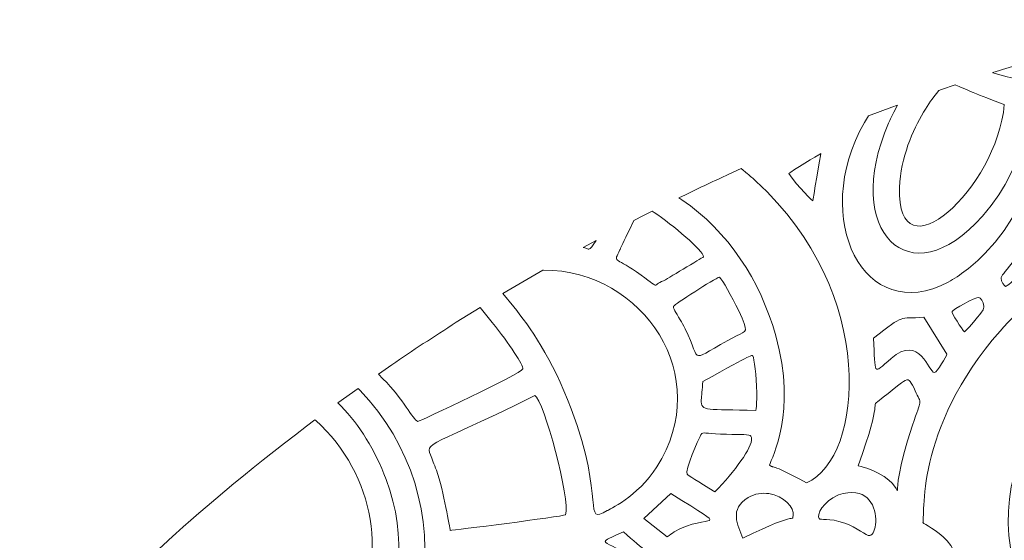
# Model space of a CAD drawing. Header units: inches. Extents: x 11 to 851, y 149 to 714.
# Tile 6 of 7: x 466 to 668, y 542 to 649. Entities that reach past the tile are written whole.
import ezdxf

# ---------------------------------------------------------------- set-up
doc = ezdxf.new("R2010")
doc.units = ezdxf.units.IN
doc.header["$MEASUREMENT"] = 0
doc.layers.add('Layer 1', color=7, linetype='Continuous')

msp = doc.modelspace()

# ---------------------------------------------------------------- linework, layer by layer
at = {"layer": 'Layer 1', "lineweight": 0}
for points, knots in [([(707.41, 649.26), (707.41, 649.26), (703.53, 648.39), (703.53, 648.39), (703.53, 648.39), (699.06, 647.34), (699.06, 647.34), (699.06, 647.34), (698.22, 646.7), (698.22, 646.7), (697.75, 646.37), (697.26, 646.04), (696.76, 645.72), (689.65, 641.26), (681.96, 639.63), (674.68, 640.34), (674.68, 640.34), (673.35, 640.52), (673.35, 640.52), (673.35, 640.52), (671.52, 639.99), (671.52, 639.99), (669.71, 639.44), (667.91, 638.89), (666.13, 638.33), (666.13, 638.33), (666.1, 638.32), (666.1, 638.32), (666.1, 638.32), (666.58, 638.15), (666.58, 638.15), (679.59, 634.07), (694.5, 636.89), (704.72, 646.48), (705.24, 646.97), (705.75, 647.47), (706.24, 647.98), (706.24, 647.98), (707.41, 649.26), (707.41, 649.26)], [0, 0, 0, 0, 1, 1, 1, 2, 2, 2, 3, 3, 3, 4, 4, 4, 5, 5, 5, 6, 6, 6, 7, 7, 7, 8, 8, 8, 9, 9, 9, 10, 10, 10, 11, 11, 11, 12, 12, 12, 13, 13, 13, 13]), ([(658.38, 635.81), (658.38, 635.81), (655.57, 634.87), (655.57, 634.87), (655.57, 634.87), (654.96, 634.66), (654.96, 634.66), (654.96, 634.66), (654.48, 634.05), (654.48, 634.05), (653.81, 633.19), (652.86, 631.87), (651.86, 630.18), (649.63, 626.44), (647.14, 620.9), (646.87, 614.65), (646.23, 595.62), (666.98, 614.44), (668.48, 631.75), (663.08, 633.72), (660.17, 635.03), (658.52, 635.75), (658.52, 635.75), (658.38, 635.81), (658.38, 635.81)], [0, 0, 0, 0, 1, 1, 1, 2, 2, 2, 3, 3, 3, 4, 4, 4, 5, 5, 5, 6, 6, 6, 7, 7, 7, 8, 8, 8, 8]), ([(646.45, 631.64), (646.45, 631.64), (645.3, 631.23), (645.3, 631.23), (645.3, 631.23), (640.49, 629.43), (640.49, 629.43), (640.49, 629.43), (639.65, 628.06), (639.65, 628.06), (628.39, 608.12), (639.61, 585.88), (656.91, 595.14), (659.33, 596.44), (661.88, 598.36), (664.5, 601), (676.65, 613.25), (675.26, 630.35), (674.83, 630.78), (673.11, 632.5), (674.29, 620.46), (663.97, 608.74), (648.91, 591.64), (635.04, 605.62), (644.61, 627.88), (644.96, 628.7), (645.32, 629.47), (645.68, 630.19), (645.68, 630.19), (646.45, 631.64), (646.45, 631.64)], [0, 0, 0, 0, 1, 1, 1, 2, 2, 2, 3, 3, 3, 4, 4, 4, 5, 5, 5, 6, 6, 6, 7, 7, 7, 8, 8, 8, 9, 9, 9, 10, 10, 10, 10]), ([(624.08, 617.55), (624.61, 616.48), (628.27, 612.39), (629.02, 611.86), (629.02, 611.96), (630.64, 621.53), (630.64, 621.64), (630.1, 621.32), (624.61, 617.98), (624.08, 617.55)], [0, 0, 0, 0, 1, 1, 1, 2, 2, 2, 3, 3, 3, 3]), ([(614.25, 618.53), (614.25, 618.53), (611.69, 617.37), (611.69, 617.37), (608.66, 615.98), (605.68, 614.58), (602.76, 613.16), (602.76, 613.16), (601.42, 612.51), (601.42, 612.51), (601.42, 612.51), (602.04, 612.1), (602.04, 612.1), (611.53, 605.63), (618.18, 595.54), (621.39, 584.01), (625.8, 568.2), (620.53, 558.95), (620.1, 557.34), (621.17, 556.59), (619.67, 558.09), (627.73, 553.69), (639.56, 558.95), (642.46, 592.93), (617.3, 615.94), (616.71, 616.48), (616.13, 616.99), (615.56, 617.48), (615.56, 617.48), (614.25, 618.53), (614.25, 618.53)], [0, 0, 0, 0, 1, 1, 1, 2, 2, 2, 3, 3, 3, 4, 4, 4, 5, 5, 5, 6, 6, 6, 7, 7, 7, 8, 8, 8, 9, 9, 9, 10, 10, 10, 10]), ([(595.9, 609.76), (595.9, 609.76), (594.13, 608.87), (594.13, 608.87), (594.13, 608.87), (592.13, 607.84), (592.13, 607.84), (592.13, 607.84), (591.2, 605.94), (591.2, 605.94), (590.18, 603.82), (589.24, 601.8), (589.24, 601.75), (587.95, 598.95), (588.06, 600.46), (592.68, 597.23), (598.16, 593.36), (595.58, 594.44), (598.27, 595.4), (598.38, 595.4), (606.23, 600.24), (606.44, 600.24), (606.47, 600.28), (606.48, 600.32), (606.48, 600.37), (606.46, 601.53), (600.13, 606.98), (596.31, 609.5), (596.31, 609.5), (595.9, 609.76), (595.9, 609.76)], [0, 0, 0, 0, 1, 1, 1, 2, 2, 2, 3, 3, 3, 4, 4, 4, 5, 5, 5, 6, 6, 6, 7, 7, 7, 8, 8, 8, 9, 9, 9, 10, 10, 10, 10]), ([(581.7, 602.27), (581.7, 602.27), (582.02, 602.19), (582.02, 602.19), (583.06, 601.88), (582.52, 601.8), (583.11, 602.07), (583.22, 602.11), (583.39, 602.3), (583.61, 602.59), (583.61, 602.59), (584.34, 603.72), (584.34, 603.72), (584.34, 603.72), (581.7, 602.27), (581.7, 602.27)], [0, 0, 0, 0, 1, 1, 1, 2, 2, 2, 3, 3, 3, 4, 4, 4, 5, 5, 5, 5]), ([(667.61, 585.02), (649.82, 564.83), (652.15, 546.3), (651.71, 545.51), (652.14, 544.76), (662.35, 541.54), (658.27, 529.71), (657.19, 526.7), (657.09, 527.13), (658.59, 524.66), (665.15, 513.47), (678.7, 502.18), (684.83, 499.07), (692.25, 494.23), (689.77, 494.33), (706.44, 496.91), (699.77, 500.8), (693.93, 504.96), (688.97, 509.33), (662.2, 532.93), (661.24, 562.6), (695.26, 586.91), (695.36, 587.02), (699.13, 589.81), (699.13, 589.71), (699.34, 590.46), (695.26, 590.89), (688.48, 598.2), (685.36, 601.64), (686.65, 601.43), (683.43, 599.06), (676.9, 594.42), (671.72, 589.68), (667.61, 585.02)], [0, 0, 0, 0, 1, 1, 1, 2, 2, 2, 3, 3, 3, 4, 4, 4, 5, 5, 5, 6, 6, 6, 7, 7, 7, 8, 8, 8, 9, 9, 9, 10, 10, 10, 11, 11, 11, 11]), ([(673.97, 598.74), (672.14, 602.39), (672.78, 602.29), (669.56, 598.42), (668.05, 596.59), (667.84, 596.26), (667.84, 595.94), (667.73, 595.3), (668.59, 594.22), (668.7, 594.22), (669.02, 594.22), (669.88, 594.97), (673.97, 598.74)], [0, 0, 0, 0, 1, 1, 1, 2, 2, 2, 3, 3, 3, 4, 4, 4, 4]), ([(573.4, 597.61), (573.4, 597.61), (570.05, 595.69), (570.05, 595.69), (570.05, 595.69), (565.15, 592.76), (565.15, 592.76), (565.15, 592.76), (567.38, 590.05), (567.38, 590.05), (570.64, 585.98), (575.25, 579.48), (579.24, 568.95), (586.44, 549.82), (581.39, 545.08), (586.66, 547.99), (586.77, 548.1), (592.9, 550.78), (596.87, 557.02), (608.75, 575.56), (594.18, 597.53), (573.52, 597.62), (573.52, 597.62), (573.4, 597.61), (573.4, 597.61)], [0, 0, 0, 0, 1, 1, 1, 2, 2, 2, 3, 3, 3, 4, 4, 4, 5, 5, 5, 6, 6, 6, 7, 7, 7, 8, 8, 8, 8]), ([(601.69, 587.35), (601.99, 586.82), (602.33, 586.21), (602.68, 585.51), (606.44, 578.09), (602.79, 578.63), (613.32, 584.01), (615.37, 585.08), (615.91, 584.65), (613.75, 589.17), (612.25, 592.29), (610.42, 595.51), (609.78, 596.16), (608.7, 595.83), (600.42, 590.46), (600.31, 590.14), (600.15, 589.81), (600.78, 588.95), (601.69, 587.35)], [0, 0, 0, 0, 1, 1, 1, 2, 2, 2, 3, 3, 3, 4, 4, 4, 5, 5, 5, 6, 6, 6, 6]), ([(657.73, 589.06), (657.52, 588.85), (659.77, 585.3), (660.31, 584.87), (661.17, 585.62), (663.75, 588.85), (663.97, 589.17), (664.18, 589.52), (664.26, 589.86), (664.26, 590.18), (664.24, 591.14), (663.46, 591.88), (663.21, 591.96), (662.57, 592.07), (657.73, 589.38), (657.73, 589.06)], [0, 0, 0, 0, 1, 1, 1, 2, 2, 2, 3, 3, 3, 4, 4, 4, 5, 5, 5, 5]), ([(560.45, 589.89), (560.45, 589.89), (555.53, 586.83), (555.53, 586.83), (550.9, 583.88), (546.47, 580.96), (542.25, 578.07), (542.25, 578.07), (539.5, 576.15), (539.5, 576.15), (539.5, 576.15), (540.42, 575.19), (540.42, 575.19), (544.73, 570.89), (546.45, 566.8), (547.63, 566.37), (547.84, 566.37), (569.03, 576.27), (569.24, 577.23), (569.46, 577.93), (566.44, 582.37), (562.95, 586.82), (562.95, 586.82), (560.45, 589.89), (560.45, 589.89)], [0, 0, 0, 0, 1, 1, 1, 2, 2, 2, 3, 3, 3, 4, 4, 4, 5, 5, 5, 6, 6, 6, 7, 7, 7, 8, 8, 8, 8]), ([(656.66, 580.24), (656.66, 580.24), (651.92, 587.88), (651.92, 587.88), (646.44, 587.45), (648.27, 588.74), (641.5, 583.58), (642.03, 576.05), (641.17, 575.84), (645.15, 579.38), (651.06, 584.55), (652.89, 576.48), (654.08, 576.48), (654.61, 576.48), (656.55, 579.92), (656.66, 580.24)], [0, 0, 0, 0, 1, 1, 1, 2, 2, 2, 3, 3, 3, 4, 4, 4, 5, 5, 5, 5]), ([(606.02, 570.84), (605.91, 568.29), (607.22, 569.03), (617.3, 568.63), (617.44, 569.81), (617.48, 571.06), (617.47, 572.29), (617.44, 575.95), (616.9, 579.36), (616.66, 579.92), (616.23, 580.03), (617.2, 580.57), (606.34, 574.65), (606.26, 572.91), (606.06, 571.69), (606.02, 570.84)], [0, 0, 0, 0, 1, 1, 1, 2, 2, 2, 3, 3, 3, 4, 4, 4, 5, 5, 5, 5]), ([(642.51, 555.73), (649.96, 551.91), (643.26, 546.99), (649.56, 565.62), (651.49, 571.32), (651.49, 569.71), (650.1, 572.72), (648.38, 576.37), (649.02, 575.51), (642.36, 570.46), (640.96, 569.38), (643.54, 571.64), (638.38, 557.23), (640.1, 556.8), (641.45, 556.28), (642.51, 555.73)], [0, 0, 0, 0, 1, 1, 1, 2, 2, 2, 3, 3, 3, 4, 4, 4, 5, 5, 5, 5]), ([(531.13, 570.2), (531.13, 570.2), (531.81, 569.52), (531.81, 569.52), (535.58, 565.58), (538.76, 560.58), (541.07, 554.44), (545.57, 542.51), (543.96, 530.41), (538.42, 520.6), (530.33, 506.27), (513.83, 496.84), (495.7, 500.03), (485.89, 501.73), (476.77, 506.75), (470.39, 515.02), (470.39, 515.02), (469.67, 516.02), (469.67, 516.02), (469.67, 516.02), (466.04, 512.34), (466.04, 512.34), (466.04, 512.34), (465.55, 511.81), (465.55, 511.81), (465.55, 511.81), (466.14, 511.05), (466.14, 511.05), (478.3, 495.98), (499.04, 487.87), (519.67, 496.81), (553.8, 511.56), (556.96, 550.74), (535.68, 572.82), (535.68, 572.82), (535.29, 573.2), (535.29, 573.2), (535.29, 573.2), (531.13, 570.2), (531.13, 570.2)], [0, 0, 0, 0, 1, 1, 1, 2, 2, 2, 3, 3, 3, 4, 4, 4, 5, 5, 5, 6, 6, 6, 7, 7, 7, 8, 8, 8, 9, 9, 9, 10, 10, 10, 11, 11, 11, 12, 12, 12, 13, 13, 13, 13]), ([(551.45, 556.3), (553.01, 551.86), (554.11, 544.47), (554.3, 543.9), (554.62, 543.9), (577.09, 546.7), (578.06, 547.13), (579.13, 550.03), (573.54, 570.89), (571.71, 571.75), (547.31, 559.49), (549.24, 562.83), (550.75, 557.99), (550.99, 557.5), (551.22, 556.93), (551.45, 556.3)], [0, 0, 0, 0, 1, 1, 1, 2, 2, 2, 3, 3, 3, 4, 4, 4, 5, 5, 5, 5]), ([(526.41, 566.71), (526.41, 566.71), (524.69, 565.42), (524.69, 565.42), (499.58, 546.42), (484.84, 531.1), (481.16, 527.47), (481.16, 527.47), (473.5, 519.85), (473.5, 519.85), (473.5, 519.85), (473.5, 519.85), (473.5, 519.85), (487.34, 501.01), (520.03, 497.59), (533.97, 523.69), (541.5, 537.88), (539.03, 555.3), (526.55, 566.59), (526.55, 566.59), (526.41, 566.71), (526.41, 566.71)], [0, 0, 0, 0, 1, 1, 1, 2, 2, 2, 3, 3, 3, 4, 4, 4, 5, 5, 5, 6, 6, 6, 7, 7, 7, 7]), ([(605.96, 563.65), (605.9, 563.55), (605.85, 563.42), (605.8, 563.26), (605.48, 563.04), (602.57, 556.16), (603.11, 555.51), (603.22, 555.3), (605.37, 554.01), (608.81, 551.86), (612.95, 556), (616.51, 561.04), (616.4, 562.89), (616.39, 563.15), (616.29, 563.35), (616.12, 563.47), (615.47, 563.79), (613.43, 563.58), (609.99, 563.79), (606.98, 563.79), (606.36, 564.37), (605.96, 563.65)], [0, 0, 0, 0, 1, 1, 1, 2, 2, 2, 3, 3, 3, 4, 4, 4, 5, 5, 5, 6, 6, 6, 7, 7, 7, 7]), ([(642, 546.23), (641.9, 549.33), (639.9, 553.15), (634.29, 551.21), (631.07, 549.92), (629.78, 547.02), (630.31, 546.37), (630.64, 545.94), (632.25, 546.59), (635.58, 545.41), (638.05, 544.55), (640.1, 542.72), (640.74, 542.83), (641.45, 542.99), (641.93, 544.17), (642, 545.62), (642.01, 545.81), (642.01, 546.02), (642, 546.23)], [0, 0, 0, 0, 1, 1, 1, 2, 2, 2, 3, 3, 3, 4, 4, 4, 5, 5, 5, 6, 6, 6, 6]), ([(594.19, 546.37), (594.19, 546.37), (599.02, 542.61), (599.02, 542.61), (599.51, 542.98), (599.99, 543.3), (600.46, 543.59), (607.56, 547.83), (612.88, 543.07), (599.78, 551.54), (599.78, 551.54), (594.19, 546.37), (594.19, 546.37)], [0, 0, 0, 0, 1, 1, 1, 2, 2, 2, 3, 3, 3, 4, 4, 4, 4]), ([(624.94, 546.91), (625.38, 548.61), (622.98, 551.02), (619.97, 551.49), (618.6, 551.7), (617.1, 551.52), (615.69, 550.68), (611.71, 548.31), (613.54, 545.08), (614.61, 542.29), (626.87, 548.42), (624.61, 545.41), (624.94, 546.91)], [0, 0, 0, 0, 1, 1, 1, 2, 2, 2, 3, 3, 3, 4, 4, 4, 4]), ([(642.46, 525.62), (642.47, 526.88), (642.35, 528.05), (642.13, 529.14), (638.77, 545.45), (611.25, 542.81), (613.97, 523.26), (616.34, 506.05), (642.36, 508.42), (642.46, 525.62)], [0, 0, 0, 0, 1, 1, 1, 2, 2, 2, 3, 3, 3, 3]), ([(596.44, 537.67), (596.23, 538.42), (594.19, 539.92), (589.99, 543.58), (587.31, 542.4), (586.17, 541.99), (586.23, 541.59), (586.3, 541.07), (588.34, 540.58), (591.61, 538.53), (595.05, 536.27), (596.44, 534.12), (596.44, 537.67)], [0, 0, 0, 0, 1, 1, 1, 2, 2, 2, 3, 3, 3, 4, 4, 4, 4])]:
    msp.add_open_spline(points, degree=3, knots=knots, dxfattribs=at)

doc.saveas('drawing.dxf')
